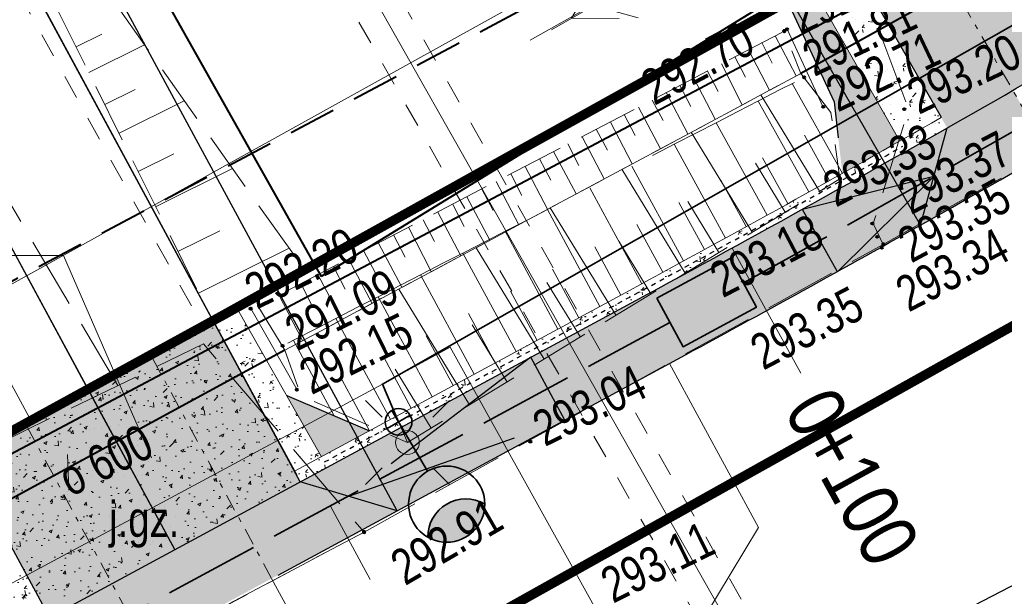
# Model space of a CAD drawing. Header units: metres. Extents: x 7437397 to 7437781, y 5556608 to 5556944.
# Tile 24 of 46: x 7437593 to 7437613, y 5556720 to 5556732. Entities that reach past the tile are written whole.
import ezdxf

# ---------------------------------------------------------------- set-up
doc = ezdxf.new("R2010")
doc.units = ezdxf.units.M
doc.header["$MEASUREMENT"] = 0
for name, pattern in [('0.5_0.5', [1.5, 0.5, -0.5, 0.5]), ('314-500', [2.5, 2, -0.5]), ('BUBZ01-500', [1.75, 1.25, -0.5]), ('DGN Style 2', [6.14715, 3.68829, -2.45886]), ('DGN Style 3', [8.60601, 6.14715, -2.45886]), ('DGN Style 4', [0.717182, 0.358367, -0.179184, 0.000447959, -0.179184]), ('EGBU01-500', [1, 0.5, -0.5]), ('KTCR02-500', [1.5, 1, -0.5]), ('KTJZ01-500', [2, 1.5, -0.5])]:
    doc.linetypes.add(name, pattern=pattern)
doc.layers.get('0').update_dxf_attribs({"color": 250, "lineweight": 5})
for name, color, linetype, lineweight in [('203-Punkt załamania granicy działki nie stabilizowany', 7, 'Continuous', 5), ('521-Kierunek linii-STPOW', 7, 'Continuous', 5), ('_PROJ_WYMIARY', 7, 'Continuous', 9), ('_PROJ_ZAGOSPODAROWANIE', 7, 'Continuous', 13), ('ARCH_HATCH', 7, 'Continuous', 13), ('BUBZ01', 250, 'Continuous', 5), ('BUBZ01_1', 250, 'Continuous', 5), ('BUIB02_01', 250, 'Continuous', 5), ('BUIB05_01', 250, 'Continuous', 5), ('D_balustrada', 7, '0.5_0.5', 30), ('D_kilometraz', 7, 'Continuous', 13), ('D_krawedz swobodna jezdni', 7, 'DGN Style 2', 30), ('D_kraweznik', 7, 'Continuous', 30), ('D_kraweznik obnizony', 7, 'DGN Style 2', 30), ('D_obrzeze', 7, 'Continuous', 30), ('D_opis trasy', 7, 'Continuous', 13), ('D_opisy', 7, 'Continuous', 13), ('D_osie', 7, 'DGN Style 4', 13), ('D_plantowanie', 102, 'DGN Style 2', 30), ('D_pobocze', 7, 'Continuous', 13), ('D_rampa', 7, 'DGN Style 2', 30), ('D_skarpa', 7, 'DGN Style 3', 20), ('D_skarpa-symbol', 7, 'Continuous', 20), ('EGBD03', 250, 'Continuous', 5), ('EGBP04_03', 250, 'Continuous', 5), ('EGBU01', 250, 'Continuous', 5), ('Elektryka_kanalizacja_technologiczna', 240, '314-500', 35), ('Elektryka_oswietlenie_zewnetrzne', 1, 'Continuous', 35), ('Elektryka_studzienki', 1, 'Continuous', 35), ('ELEKTRYKA_TRASY', 1, 'Continuous', 35), ('GAZ', 50, 'Continuous', 30), ('KTJZ01', 250, 'Continuous', 5), ('KTKR01', 250, 'Continuous', 5), ('KTOK05_01', 250, 'Continuous', 5), ('latarnia na słupie lub maszcie (punkt)', 7, 'Continuous', 5), ('MPZP', 250, 'Continuous', 5), ('punkt wysokościowy sztuczny', 7, 'Continuous', 5), ('RTPW01', 250, 'Continuous', 5), ('RTPW02', 250, 'Continuous', 5), ('rzedne dla projektanta', 250, 'Continuous', 5), ('SUPE04', 250, 'Continuous', 5), ('SUPE_01', 250, 'Continuous', 5), ('SUPG_01', 250, 'Continuous', 5), ('SUPT01', 250, 'Continuous', 5), ('SUPT_01', 250, 'Continuous', 5), ('SUSM01', 250, 'Continuous', 5), ('SUSM04_01_E', 250, 'Continuous', 5), ('słup (punkt)', 7, 'Continuous', 5), ('Warstwa 14', 250, 'Continuous', 5)]:
    doc.layers.add(name, color=color, linetype=linetype, lineweight=lineweight)
doc.styles.add('ROMANS', font='arial.ttf', dxfattribs={"width": 0.8})
doc.styles.get("Standard").update_dxf_attribs({"font": 'txt.shx', "width": 0.75})
doc.styles.add('Style-Arial Narrow', font='ARIALN.TTF')
doc.linetypes.add('KTOK05_01-500', pattern='A,3.75,[13,dgnlstyle-rozp_2015.shx,S=0.002778,R=0,X=0,Y=0],3.75', length=7.5)
doc.dimstyles.new('1-500', dxfattribs={"dimscale": 10, "dimtxt": 0.1, "dimasz": 0.07, "dimexe": 0, "dimexo": 0, "dimgap": 0.05, "dimtad": 1, "dimdec": 1, "dimrnd": 0.08, "dimzin": 0, "dimtxsty": 'ROMANS', "dimblk": 'ARCHTICK', "dimcen": 0.02, "dimdle": 0.1, "dimclrt": 256, "dimadec": 0, "dimazin": 0, "dimtfac": 0.666667, "dimtdec": 1, "dimtofl": 0, "dimtmove": 1, "dimatfit": 2, "dimfxl": 0, "dimtolj": 1, "dimtzin": 0, "dimarcsym": 0})
pattern_1 = [(50, (0, 0), (0.7172601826, -0.062752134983), [0.075, -0.825]), (355, (0, 0), (-0.138751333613, 0.7521921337), [0.06, -0.66]), (100.45144446, (0.0598, -0.0052), (0.578508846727, 0.68943999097), [0.063740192, -0.701142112]), (46.1842, (0, 0.2), (1.06724133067, -0.16551928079), [0.1125, -1.2375]), (96.63563549, (0.0889, 0.1862), (0.93466194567, 0.97411860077), [0.095610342, -1.05171376]), (351.18416399, (0, 0.2), (0.93466194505, 0.97411860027), [0.09, -0.990000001]), (21, (0.1, 0.15), (0.59690705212, -0.402618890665), [0.075, -0.825]), (326, (0.1, 0.15), (0.24331533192, 0.725150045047), [0.06, -0.66]), (71.45144474, (0.14974, 0.11645), (0.84022237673, 0.322531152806), [0.06374019, -0.701142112]), (37.5, (0, 0), (0.012159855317, 0.332893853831), [0, -0.652, 0, -0.67, 0, -0.6625]), (7.5, (0, 0), (0.263069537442, 0.394411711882), [0, -0.382, 0, -0.637, 0, -0.2525]), (327.5, (-0.223, 0), (0.5338224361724, -0.022554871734), [0, -0.25, 0, -0.78, 0, -1.035]), (317.5, (-0.323, 0), (0.583186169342, 0.100104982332), [0, -0.325, 0, -0.518, 0, -0.735])]
pattern_2 = [(50, (6534206.0431, 5547046.42424), (0.7172601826, -0.062752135), [0.075, -0.825]), (355, (6534206.0431, 5547046.42424), (-0.1387513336, 0.7521921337), [0.06, -0.66]), (100.45144446, (6534206.1029, 5547046.419), (0.57850884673, 0.68943999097), [0.063740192, -0.701142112]), (46.1842, (6534206.0431, 5547046.6242), (1.0672413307, -0.1655192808), [0.1125, -1.2375]), (96.63563549, (6534206.132, 5547046.6104), (0.9346619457, 0.9741186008), [0.095610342, -1.05171376]), (351.18416399, (6534206.0431, 5547046.6242), (0.934661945, 0.9741186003), [0.09, -0.990000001]), (21, (6534206.1431, 5547046.57424), (0.5969070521, -0.40261889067), [0.075, -0.825]), (326, (6534206.1431, 5547046.57424), (0.2433153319, 0.72515004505), [0.06, -0.66]), (71.45144474, (6534206.19284, 5547046.5407), (0.84022237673, 0.3225311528), [0.06374019, -0.701142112]), (37.5, (6534206.0431, 5547046.42424), (0.01215985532, 0.33289385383), [0, -0.652, 0, -0.67, 0, -0.6625]), (7.5, (6534206.0431, 5547046.42424), (0.26306953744, 0.39441171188), [0, -0.382, 0, -0.637, 0, -0.2525]), (327.5, (6534205.8201, 5547046.42424), (0.53382243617, -0.022554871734), [0, -0.25, 0, -0.78, 0, -1.035]), (317.5, (6534205.7201, 5547046.42424), (0.58318616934, 0.10010498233), [0, -0.325, 0, -0.518, 0, -0.735])]

# ---------------------------------------------------------------- blocks, each defined once
blk = doc.blocks.new('203')
at = {"layer": '203-Punkt załamania granicy działki nie stabilizowany', "linetype": 'Continuous', "lineweight": 13}
h = blk.add_hatch(color=96, dxfattribs=at)
edge = h.paths.add_edge_path()
edge.add_arc((0, 0), 0.45, 0, 360)
blk = doc.blocks.new('PW02')
at = {"layer": 'punkt wysokościowy sztuczny', "linetype": 'Continuous', "lineweight": 13}
h = blk.add_hatch(color=0, dxfattribs=at)
edge = h.paths.add_edge_path()
edge.add_arc((0, 0), 0.45, 0, 360)
blk = doc.blocks.new('521')
at = {"layer": '521-Kierunek linii-STPOW', "color": 30, "linetype": 'Continuous', "lineweight": 13}
for p, q in [((42.5, 0), (35.43, 7.07)), ((7.5, 0), (57.5, 0)), ((29.57, 0), (22.5, -7.07))]:
    blk.add_line(p, q, dxfattribs=at)
blk = doc.blocks.new('SM04')
at = {"layer": 'słup (punkt)', "color": 0, "linetype": 'Continuous', "lineweight": 13}
blk.add_circle((0, 0), 2.5, dxfattribs=at)
blk = doc.blocks.new('SM011')
at = {"layer": 'latarnia na słupie lub maszcie (punkt)', "color": 0, "linetype": 'Continuous', "lineweight": 13}
for p, q in [((-5.3, 5.31), (-8.83, 8.84)), ((5.31, 5.31), (8.84, 8.84)), ((-5.3, -5.3), (-8.83, -8.83)), ((5.31, -5.3), (8.84, -8.83))]:
    blk.add_line(p, q, dxfattribs=at)
blk = doc.blocks.new('SUPE04')
at = {"layer": 'SUPE04', "color": 1, "linetype": 'Continuous', "lineweight": 13}
blk.add_line((5.25, 0), (0.25, 0), dxfattribs=at)
at = {"layer": 'SUPE04', "color": 1, "linetype": 'Continuous', "lineweight": 13, "flags": 128}
blk.add_lwpolyline([(3.9, 0.5), (4.766, 0), (3.9, -0.5)], dxfattribs=at)
blk = doc.blocks.new('slup_oswietleniowy_3')
h = blk.add_hatch(color=256)
h.dxf.hatch_style = 1
h.paths.add_polyline_path([(3, -0.866, 0.267949), (3.5, 0, 0.267949), (3, 0.866, 0.57735)])
for p, q in [((0, 0.35), (0, -0.35)), ((-0.35, 0), (1.5, 0))]:
    blk.add_line(p, q)
for centre, radius in [((2.5, 0), 1), ((0, 0), 0.35)]:
    blk.add_circle(centre, radius)
blk.add_arc((3.5, 0), 1, 120, 240)
blk = doc.blocks.new('_ArchTick')
at = {"color": 0, "linetype": 'ByBlock', "const_width": 0.15}
blk.add_lwpolyline([(-0.5, -0.5), (0.5, 0.5)], dxfattribs=at)
blk = doc.blocks.new('*D53')
at = {"layer": '_PROJ_WYMIARY', "color": 0, "lineweight": -2, "transparency": 16777216}
for p, q in [((7437583.152, 5556736.015), (7437590.18, 5556739.814)), ((7437596.679, 5556725.688), (7437589.301, 5556739.339)), ((7437591.411, 5556722.84), (7437584.032, 5556736.49))]:
    blk.add_line(p, q, dxfattribs=at)
at = {"layer": 'Defpoints', "color": 0}
for p in [(7437589.301, 5556739.339), (7437596.679, 5556725.688), (7437591.411, 5556722.84)]:
    blk.add_point(p, dxfattribs=at)
at = {"layer": '_PROJ_WYMIARY', "color": 0, "lineweight": -2, "transparency": 16777216, "xscale": 0.7000000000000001, "yscale": 0.7000000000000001, "zscale": 0.7000000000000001}
for p, rotation in [((7437589.301, 5556739.339), 28.39336528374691), ((7437584.032, 5556736.49), 208.3933652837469)]:
    blk.add_blockref('_ArchTick', p, dxfattribs=dict(at, rotation=rotation))
at = {"layer": '_PROJ_WYMIARY', "transparency": 16777216, "insert": (7437586.143, 5556738.883), "char_height": 1, "attachment_point": 5, "rotation": 28.3934, "style": 'ROMANS', "bg_fill": 3, "box_fill_scale": 1.25, "bg_fill_color": 256, "bg_fill_true_color": 13158600, "bg_fill_transparency": 0}
blk.add_mtext('\\A1;6,0', dxfattribs=at)
blk = doc.blocks.new('*D54')
at = {"layer": '_PROJ_WYMIARY', "color": 0, "lineweight": -2, "transparency": 16777216}
for p, q in [((7437584.588, 5556733.358), (7437588.982, 5556735.733)), ((7437594.048, 5556724.258), (7437588.102, 5556735.258)), ((7437591.414, 5556722.834), (7437585.468, 5556733.834))]:
    blk.add_line(p, q, dxfattribs=at)
at = {"layer": 'Defpoints', "color": 0}
for p in [(7437588.102, 5556735.258), (7437594.048, 5556724.258), (7437591.414, 5556722.834)]:
    blk.add_point(p, dxfattribs=at)
at = {"layer": '_PROJ_WYMIARY', "transparency": 16777216, "insert": (7437586.262, 5556735.514), "char_height": 1, "attachment_point": 5, "rotation": 28.3934, "style": 'ROMANS', "bg_fill": 3, "box_fill_scale": 1.25, "bg_fill_color": 256, "bg_fill_true_color": 13158600, "bg_fill_transparency": 0}
blk.add_mtext('\\A1;3,0', dxfattribs=at)
at = {"layer": '_PROJ_WYMIARY', "color": 0, "lineweight": -2, "transparency": 16777216, "xscale": 0.7000000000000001, "yscale": 0.7000000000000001, "zscale": 0.7000000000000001}
for p, rotation in [((7437588.102, 5556735.258), 28.39336526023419), ((7437585.468, 5556733.834), 208.3933652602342)]:
    blk.add_blockref('_ArchTick', p, dxfattribs=dict(at, rotation=rotation))
blk = doc.blocks.new('*D59')
at = {"layer": '_PROJ_WYMIARY', "color": 0, "lineweight": -2, "transparency": 16777216}
for p, q in [((7437607.355, 5556749.376), (7437600.259, 5556745.298)), ((7437616.872, 5556730.808), (7437606.488, 5556748.878)), ((7437611.51, 5556727.726), (7437601.126, 5556745.796))]:
    blk.add_line(p, q, dxfattribs=at)
at = {"layer": 'Defpoints', "color": 0}
for p in [(7437601.126, 5556745.796), (7437616.872, 5556730.808), (7437611.51, 5556727.726)]:
    blk.add_point(p, dxfattribs=at)
at = {"layer": '_PROJ_WYMIARY', "color": 0, "lineweight": -2, "transparency": 16777216, "xscale": 0.7000000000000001, "yscale": 0.7000000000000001, "zscale": 0.7000000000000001}
for p, rotation in [((7437606.488, 5556748.878), 29.8838281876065), ((7437601.126, 5556745.796), 209.8838281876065)]:
    blk.add_blockref('_ArchTick', p, dxfattribs=dict(at, rotation=rotation))
at = {"layer": '_PROJ_WYMIARY', "transparency": 16777216, "insert": (7437603.258, 5556748.292), "char_height": 1, "attachment_point": 5, "rotation": 29.8838, "style": 'ROMANS', "bg_fill": 3, "box_fill_scale": 1.25, "bg_fill_color": 256, "bg_fill_true_color": 13158600, "bg_fill_transparency": 0}
blk.add_mtext('\\A1;6,2', dxfattribs=at)
blk = doc.blocks.new('*D60')
at = {"layer": '_PROJ_WYMIARY', "color": 0, "lineweight": -2, "transparency": 16777216}
for p, q in [((7437589.815, 5556743.644), (7437580.148, 5556738.418)), ((7437600.524, 5556721.729), (7437588.936, 5556743.168)), ((7437592.616, 5556717.455), (7437581.028, 5556738.894))]:
    blk.add_line(p, q, dxfattribs=at)
at = {"layer": 'Defpoints', "color": 0}
for p in [(7437581.028, 5556738.894), (7437600.524, 5556721.729), (7437592.616, 5556717.455)]:
    blk.add_point(p, dxfattribs=at)
at = {"layer": '_PROJ_WYMIARY', "color": 0, "lineweight": -2, "transparency": 16777216, "xscale": 0.7000000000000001, "yscale": 0.7000000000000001, "zscale": 0.7000000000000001}
for p, rotation in [((7437588.936, 5556743.168), 28.39336527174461), ((7437581.028, 5556738.894), 208.3933652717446)]:
    blk.add_blockref('_ArchTick', p, dxfattribs=dict(at, rotation=rotation))
at = {"layer": '_PROJ_WYMIARY', "transparency": 16777216, "insert": (7437584.458, 5556741.999), "char_height": 1, "attachment_point": 5, "rotation": 28.3934, "style": 'ROMANS', "bg_fill": 3, "box_fill_scale": 1.25, "bg_fill_color": 256, "bg_fill_true_color": 13158600, "bg_fill_transparency": 0}
blk.add_mtext('\\A1;9,0', dxfattribs=at)
blk = doc.blocks.new('*D63')
at = {"layer": '_PROJ_WYMIARY', "color": 0, "lineweight": -2, "transparency": 16777216}
for p, q in [((7437587.223, 5556734.782), (7437591.617, 5556737.157)), ((7437598.492, 5556722.336), (7437590.737, 5556736.682)), ((7437595.857, 5556720.912), (7437588.102, 5556735.258))]:
    blk.add_line(p, q, dxfattribs=at)
at = {"layer": 'Defpoints', "color": 0}
for p in [(7437590.737, 5556736.682), (7437598.492, 5556722.336), (7437595.857, 5556720.912)]:
    blk.add_point(p, dxfattribs=at)
at = {"layer": '_PROJ_WYMIARY', "color": 0, "lineweight": -2, "transparency": 16777216, "xscale": 0.7000000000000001, "yscale": 0.7000000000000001, "zscale": 0.7000000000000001}
for p, rotation in [((7437590.737, 5556736.682), 28.39336527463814), ((7437588.102, 5556735.258), 208.3933652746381)]:
    blk.add_blockref('_ArchTick', p, dxfattribs=dict(at, rotation=rotation))
at = {"layer": '_PROJ_WYMIARY', "transparency": 16777216, "insert": (7437588.896, 5556736.938), "char_height": 1, "attachment_point": 5, "rotation": 28.3934, "style": 'ROMANS', "bg_fill": 3, "box_fill_scale": 1.25, "bg_fill_color": 256, "bg_fill_true_color": 13158600, "bg_fill_transparency": 0}
blk.add_mtext('\\A1;3,0', dxfattribs=at)

msp = doc.modelspace()

# ---------------------------------------------------------------- hatches: boundary and pattern name
at = {"layer": '_PROJ_ZAGOSPODAROWANIE'}
h = msp.add_hatch(dxfattribs=at)
h.set_pattern_fill('AR-CONC', color=251, scale=0.1, style=0)
h.set_pattern_definition(pattern_1)
h.paths.add_polyline_path([(7437614.7, 5556731.566, 0.000718), (7437615.564, 5556732.07), (7437613.799, 5556735.11), (7437612.907, 5556734.654)])
h = msp.add_hatch(dxfattribs=at)
h.set_pattern_fill('AR-CONC', color=251, scale=0.1, style=0)
h.set_pattern_definition(pattern_1)
h.paths.add_polyline_path([(7437611.947, 5556729.984), (7437610.119, 5556733.2), (7437609.245, 5556732.714), (7437611.077, 5556729.491, 0.000718)])
h = msp.add_hatch(dxfattribs=at)
h.set_pattern_fill('AR-CONC', color=251, scale=0.1, style=0)
h.set_pattern_definition(pattern_1)
h.paths.add_polyline_path([(7437605.413, 5556726.361), (7437605.221, 5556726.257), (7437604.781, 5556726.02), (7437604.341, 5556725.782), (7437603.901, 5556725.544), (7437603.462, 5556725.306), (7437603.022, 5556725.069), (7437602.582, 5556724.831), (7437602.142, 5556724.593), (7437601.702, 5556724.355), (7437601.262, 5556724.118), (7437600.822, 5556723.88), (7437600.383, 5556723.642), (7437599.943, 5556723.404), (7437598.938, 5556722.861), (7437598.373, 5556722.556), (7437598.492, 5556722.336), (7437605.532, 5556726.141, 0.005364), (7437612.071, 5556729.767), (7437611.947, 5556729.984, -0.005364)])
h = msp.add_hatch(dxfattribs=at)
h.set_pattern_fill('AR-CONC', color=251, scale=0.1, style=0)
h.set_pattern_definition(pattern_1)
h.paths.add_polyline_path([(7437597.154, 5556725.993), (7437596.662, 5556725.719), (7437598.373, 5556722.556), (7437598.938, 5556722.861), (7437598.206, 5556724.145)])
h = msp.add_hatch(dxfattribs=at)
h.set_pattern_fill('AR-CONC', color=250, scale=0.1, style=0)
h.set_pattern_definition(pattern_2)
h.paths.add_polyline_path([(7437596.444, 5556725.598), (7437595.353, 5556724.998), (7437597.177, 5556721.625), (7437598.492, 5556722.336), (7437598.373, 5556722.556), (7437596.662, 5556725.719)])
h = msp.add_hatch(dxfattribs=at)
h.set_pattern_fill('AR-CONC', color=250, scale=0.1, style=0)
h.set_pattern_definition(pattern_2)
h.paths.add_polyline_path([(7437595.353, 5556724.998), (7437594.039, 5556724.275), (7437595.857, 5556720.912), (7437597.177, 5556721.625)])
h = msp.add_hatch(dxfattribs=at)
h.set_pattern_fill('AR-CONC', color=250, scale=0.1, style=0)
h.set_pattern_definition(pattern_2)
h.paths.add_polyline_path([(7437594.538, 5556720.198), (7437595.857, 5556720.912), (7437594.039, 5556724.275), (7437592.725, 5556723.552)])
h = msp.add_hatch(dxfattribs=at)
h.set_pattern_fill('AR-CONC', color=250, scale=0.1, style=0)
h.set_pattern_definition(pattern_2)
h.paths.add_polyline_path([(7437592.725, 5556723.552), (7437591.634, 5556722.952), (7437591.414, 5556722.834), (7437593.104, 5556719.708), (7437593.223, 5556719.488), (7437594.538, 5556720.198)])
h = msp.add_hatch(dxfattribs=at)
h.set_pattern_fill('AR-CONC', color=251, scale=0.1, style=0)
h.set_pattern_definition(pattern_1)
h.paths.add_polyline_path([(7437590.752, 5556722.481), (7437590.531, 5556722.363), (7437592.224, 5556719.232), (7437593.104, 5556719.708), (7437591.414, 5556722.834)])
at = {"layer": 'ARCH_HATCH', "linetype": 'Continuous', "lineweight": 35}
h = msp.add_hatch(color=252, dxfattribs=at)
h.dxf.hatch_style = 1
h.paths.add_polyline_path([(7437614.826, 5556731.35), (7437614.7, 5556731.566), (7437612.907, 5556734.654), (7437610.73, 5556733.54), (7437610.119, 5556733.2), (7437611.947, 5556729.984), (7437612.071, 5556729.767, 0.002279)])
h = msp.add_hatch(color=62, dxfattribs=at)
h.dxf.hatch_style = 1
h.paths.add_polyline_path([(7437611.077, 5556729.491), (7437609.245, 5556732.714), (7437608.716, 5556732.42), (7437609.697, 5556730.312), (7437609.871, 5556728.813, 0.000993)])
h = msp.add_hatch(color=252, dxfattribs=at)
h.dxf.hatch_style = 1
h.paths.add_polyline_path([(7437612.071, 5556729.767), (7437611.51, 5556727.726, 0.002209), (7437614.198, 5556729.255), (7437613.45, 5556730.556, -0.00114)])
at = {"layer": 'ARCH_HATCH', "linetype": 'Continuous', "lineweight": 25}
h = msp.add_hatch(color=254, dxfattribs=at)
h.dxf.hatch_style = 1
h.paths.add_polyline_path([(7437605.532, 5556726.141), (7437598.492, 5556722.336), (7437600.524, 5556721.729), (7437606.245, 5556724.822, 0.004295), (7437611.51, 5556727.726), (7437612.071, 5556729.767, -0.005364)])
at = {"layer": 'ARCH_HATCH', "linetype": 'Continuous', "lineweight": 35}
h = msp.add_hatch(color=252, dxfattribs=at)
h.dxf.hatch_style = 1
h.paths.add_polyline_path([(7437596.444, 5556725.598), (7437595.353, 5556724.998), (7437597.177, 5556721.625), (7437598.492, 5556722.336), (7437598.373, 5556722.556), (7437596.662, 5556725.719)])
h = msp.add_hatch(color=252, dxfattribs=at)
h.dxf.hatch_style = 1
h.paths.add_polyline_path([(7437595.353, 5556724.998), (7437594.039, 5556724.275), (7437595.857, 5556720.912), (7437597.177, 5556721.625)])
h = msp.add_hatch(color=252, dxfattribs=at)
h.dxf.hatch_style = 1
h.paths.add_polyline_path([(7437594.538, 5556720.198), (7437595.857, 5556720.912), (7437594.039, 5556724.275), (7437592.725, 5556723.552)])
h = msp.add_hatch(color=62, dxfattribs=at)
h.dxf.hatch_style = 1
h.paths.add_polyline_path([(7437598.206, 5556724.145), (7437598.938, 5556722.861), (7437599.943, 5556723.404), (7437599.204, 5556723.72)])
h = msp.add_hatch(color=252, dxfattribs=at)
h.dxf.hatch_style = 1
h.paths.add_polyline_path([(7437592.725, 5556723.552), (7437591.634, 5556722.952), (7437591.414, 5556722.834), (7437593.104, 5556719.708), (7437593.223, 5556719.488), (7437594.538, 5556720.198)])
h = msp.add_hatch(color=252, dxfattribs=at)
h.dxf.hatch_style = 1
h.paths.add_polyline_path([(7437597.89, 5556720.305), (7437600.524, 5556721.729), (7437598.492, 5556722.336), (7437597.177, 5556721.625)])
h = msp.add_hatch(color=252, dxfattribs=at)
h.dxf.hatch_style = 1
h.paths.add_polyline_path([(7437595.251, 5556718.879), (7437597.89, 5556720.305), (7437597.177, 5556721.625), (7437594.538, 5556720.198)])
h = msp.add_hatch(color=252, dxfattribs=at)
h.dxf.hatch_style = 1
h.paths.add_polyline_path([(7437593.223, 5556719.488), (7437592.616, 5556717.455), (7437595.251, 5556718.879), (7437594.538, 5556720.198)])

# ---------------------------------------------------------------- linework, layer by layer
at = {"layer": '_PROJ_WYMIARY'}
msp.add_lwpolyline([(7437595.366, 5556722.84), (7437593.522, 5556727.087), (7437587.355, 5556727.087)], dxfattribs=at)
at = {"layer": '_PROJ_ZAGOSPODAROWANIE', "linetype": '314-500'}
msp.add_lwpolyline([(7437574.98, 5556714.07, 0.2, 0.2, 0), (7437590.898, 5556722.559, 0.2, 0.2, 0), (7437596.853, 5556725.825, 0.2, 0.2, 0), (7437609.876, 5556733.065, 0.2, 0.2, 0), (7437612.907, 5556734.654, 0.2, 0.2, 0), (7437631.127, 5556743.978, 0.2, 0.2, 0), (7437638.748, 5556748.16, 0.2, 0.2, 0), (7437651.337, 5556755.099, 0.2, 0.2, 0), (7437661.046, 5556760.397, 0.2, 0.2, 0), (7437671.575, 5556766.01, 0.2, 0.2, 0), (7437677.838, 5556769.349, 0.2, 0.2, 0), (7437680.108, 5556770.559, 0.2, 0.2, 0), (7437683.04, 5556776.81, 0.2, 0.2, 0), (7437685.856, 5556778.354, 0.2, 0.2, 0), (7437690.99, 5556768.992, 0.2, 0.2, 0), (7437515.52, 5556670.824, 0, 0, 0)], format="xyseb", dxfattribs=at)
at = {"layer": 'BUBZ01', "color": 7, "linetype": 'BUBZ01-500', "lineweight": 13}
msp.add_line((7437588.743, 5556741.608), (7437596.557, 5556725.896), dxfattribs=at)
at = {"layer": 'BUBZ01', "color": 7, "linetype": 'BUBZ01-500', "lineweight": 13, "flags": 128}
msp.add_lwpolyline([(7437598.347, 5556727.113), (7437592.854, 5556734.848), (7437589.089, 5556741.797)], dxfattribs=at)
for points in [[(7437598.17, 5556725.1), (7437597.6, 5556726.03), (7437608.65, 5556731.8), (7437609, 5556730.91), (7437598.17, 5556725.1)], [(7437598.17, 5556725.1), (7437609, 5556730.91), (7437609.63, 5556730.09), (7437609.82, 5556728.7), (7437600.74, 5556723.16), (7437598.5, 5556724.15), (7437598.17, 5556725.1)]]:
    msp.add_lwpolyline(points, close=True, dxfattribs=at)
at = {"layer": 'BUBZ01', "color": 7, "linetype": 'Continuous', "lineweight": 13, "flags": 128}
for points in [[(7437608.46, 5556731.7), (7437608.9, 5556730.86)], [(7437607.9, 5556731.41), (7437608.34, 5556730.56)], [(7437608.18, 5556731.56), (7437608.4, 5556731.13)], [(7437607.61, 5556731.26), (7437607.84, 5556730.83)], [(7437607.33, 5556731.11), (7437607.77, 5556730.25)], [(7437606.75, 5556730.81), (7437607.2, 5556729.95)], [(7437607.04, 5556730.96), (7437607.26, 5556730.53)], [(7437606.46, 5556730.66), (7437606.69, 5556730.22)], [(7437605.88, 5556730.35), (7437606.11, 5556729.92)], [(7437606.17, 5556730.51), (7437606.63, 5556729.64)], [(7437609.39, 5556728.44), (7437608.16, 5556730.46)], [(7437605.59, 5556730.2), (7437606.05, 5556729.33)], [(7437605.29, 5556730.05), (7437605.52, 5556729.61)], [(7437604.7, 5556729.74), (7437604.94, 5556729.3)], [(7437605, 5556729.89), (7437605.46, 5556729.01)], [(7437604.41, 5556729.58), (7437604.87, 5556728.7)], [(7437607.98, 5556727.58), (7437606.7, 5556729.68)], [(7437604.11, 5556729.43), (7437604.34, 5556728.98)], [(7437603.51, 5556729.12), (7437603.75, 5556728.67)], [(7437603.81, 5556729.27), (7437604.28, 5556728.38)], [(7437603.21, 5556728.96), (7437603.68, 5556728.06)], [(7437606.57, 5556726.72), (7437605.24, 5556728.9)], [(7437608.67, 5556728), (7437608.05, 5556729.03)], [(7437602.91, 5556728.8), (7437603.14, 5556728.35)], [(7437602.6, 5556728.64), (7437603.08, 5556727.73)], [(7437601.99, 5556728.32), (7437602.47, 5556727.41)], [(7437602.3, 5556728.48), (7437602.54, 5556728.03)], [(7437601.69, 5556728.16), (7437601.93, 5556727.7)], [(7437605.12, 5556725.83), (7437603.74, 5556728.09)], [(7437607.28, 5556727.15), (7437606.63, 5556728.22)], [(7437601.38, 5556728), (7437601.86, 5556727.08)], [(7437600.76, 5556727.68), (7437601.24, 5556726.75)], [(7437601.07, 5556727.84), (7437601.31, 5556727.38)], [(7437600.45, 5556727.52), (7437600.69, 5556727.05)], [(7437600.13, 5556727.35), (7437600.62, 5556726.42)], [(7437603.61, 5556724.91), (7437602.18, 5556727.25)], [(7437605.85, 5556726.28), (7437605.18, 5556727.39)], [(7437599.82, 5556727.19), (7437600.07, 5556726.72)], [(7437599.19, 5556726.86), (7437599.43, 5556726.38)], [(7437599.5, 5556727.02), (7437600, 5556726.08)], [(7437598.86, 5556726.69), (7437599.36, 5556725.74)], [(7437598.5, 5556726.5), (7437598.75, 5556726.02)], [(7437604.37, 5556725.37), (7437603.67, 5556726.52)], [(7437598.04, 5556726.26), (7437598.54, 5556725.3)], [(7437602.04, 5556723.95), (7437600.56, 5556726.38)], [(7437602.83, 5556724.44), (7437602.1, 5556725.63)], [(7437601.24, 5556723.46), (7437600.48, 5556724.7)]]:
    msp.add_lwpolyline(points, dxfattribs=at)
at = {"layer": 'BUBZ01_1', "color": 7, "linetype": 'Continuous', "lineweight": 13}
for p, q in [((7437594.328, 5556731.739), (7437593.786, 5556731.469)), ((7437595.222, 5556731.513), (7437594.053, 5556730.932)), ((7437595.024, 5556730.577), (7437594.387, 5556730.26)), ((7437596.057, 5556730.337), (7437594.687, 5556729.656)), ((7437595.836, 5556729.222), (7437595.088, 5556728.85)), ((7437597.069, 5556728.914), (7437595.455, 5556728.112)), ((7437596.803, 5556727.609), (7437595.923, 5556727.172)), ((7437598.255, 5556727.243), (7437596.357, 5556726.299))]:
    msp.add_line(p, q, dxfattribs=at)
at = {"layer": 'BUIB02_01', "color": 7, "linetype": 'Continuous', "lineweight": 13}
for p, q in [((7437608.71, 5556731.84), (7437609.47, 5556730.206)), ((7437598.423, 5556724.269), (7437597.452, 5556725.974))]:
    msp.add_line(p, q, dxfattribs=at)
at = {"layer": 'BUIB02_01', "color": 212, "linetype": 'Continuous', "lineweight": 40, "flags": 128}
msp.add_lwpolyline([(7437471.018, 5556680.168), (7437490.105, 5556682.798), (7437506.941, 5556685.963), (7437514.516, 5556687.29), (7437530.92, 5556693.586), (7437543.72, 5556699.172), (7437579.76, 5556716.205), (7437631.582, 5556743.722), (7437615.039, 5556772.576)], dxfattribs=at)
at = {"layer": 'BUIB05_01', "color": 7, "linetype": 'Continuous', "lineweight": 40}
for p, q in [((7437615.48, 5556734.52), (7437609, 5556730.91)), ((7437598.17, 5556725.1), (7437589.43, 5556720.35))]:
    msp.add_line(p, q, dxfattribs=at)
at = {"layer": 'D_balustrada', "ltscale": 0.1, "flags": 128}
msp.add_lwpolyline([(7437599, 5556722.752), (7437605.473, 5556726.251, 0.004646), (7437611.139, 5556729.383)], format="xyb", dxfattribs=at)
at = {"layer": 'D_kilometraz', "flags": 128}
for points in [[(7437608.999, 5556724.614), (7437607.555, 5556727.244)], [(7437599.96, 5556720.287), (7437599.127, 5556721.827)]]:
    msp.add_lwpolyline(points, dxfattribs=at)
at = {"layer": 'D_krawedz swobodna jezdni'}
for p, q in [((7437610.119, 5556733.2), (7437612.071, 5556729.767)), ((7437611.51, 5556727.726), (7437612.071, 5556729.767)), ((7437591.634, 5556722.952), (7437596.444, 5556725.598)), ((7437596.662, 5556725.719), (7437598.492, 5556722.336)), ((7437595.857, 5556720.912), (7437594.039, 5556724.275)), ((7437591.414, 5556722.834), (7437593.223, 5556719.488)), ((7437600.524, 5556721.729), (7437598.492, 5556722.336))]:
    msp.add_line(p, q, dxfattribs=at)
at = {"layer": 'D_kraweznik'}
msp.add_line((7437600.524, 5556721.729), (7437606.245, 5556724.822), dxfattribs=at)
msp.add_arc((7437439.812, 5557032.718), 350, 298.39337, 299.37761, dxfattribs=at)
at = {"layer": 'D_kraweznik obnizony'}
msp.add_line((7437592.616, 5556717.455), (7437600.524, 5556721.729), dxfattribs=at)
msp.add_arc((7437439.812, 5557032.718), 350, 299.37761, 300.39004, dxfattribs=at)
at = {"layer": 'D_obrzeze'}
msp.add_line((7437562.402, 5556702.828), (7437605.532, 5556726.141), dxfattribs=at)
msp.add_arc((7437439.812, 5557032.718), 348.5, 298.39337, 301.22152, dxfattribs=at)
at = {"layer": 'D_opis trasy'}
msp.add_line((7437606.579, 5556718.847), (7437608.109, 5556721.374), dxfattribs=at)
at = {"layer": 'D_opis trasy', "flags": 128}
msp.add_lwpolyline([(7437606.245, 5556724.822), (7437608.109, 5556721.374)], dxfattribs=at)
at = {"layer": 'D_opisy'}
msp.add_line((7437597.89, 5556720.305), (7437609.132, 5556699.508), dxfattribs=at)
at = {"layer": 'D_osie'}
for p, q in [((7437614.198, 5556729.255), (7437611.513, 5556733.927)), ((7437597.89, 5556720.305), (7437595.353, 5556724.998)), ((7437595.251, 5556718.879), (7437592.72, 5556723.562))]:
    msp.add_line(p, q, dxfattribs=at)
at = {"layer": 'D_plantowanie'}
msp.add_line((7437598.206, 5556724.145), (7437599.943, 5556723.404), dxfattribs=at)
at = {"layer": 'D_plantowanie', "flags": 128}
msp.add_lwpolyline([(7437609.245, 5556732.714), (7437608.716, 5556732.42), (7437609.697, 5556730.312), (7437609.871, 5556728.813)], dxfattribs=at)
at = {"layer": 'D_pobocze', "flags": 128}
for points in [[(7437610.119, 5556733.2), (7437609.245, 5556732.714), (7437611.077, 5556729.491)], [(7437596.444, 5556725.598), (7437597.154, 5556725.993), (7437598.938, 5556722.861)]]:
    msp.add_lwpolyline(points, dxfattribs=at)
msp.add_lwpolyline([(7437598.373, 5556722.556), (7437605.413, 5556726.361, 0.005364), (7437611.947, 5556729.984)], format="xyb", dxfattribs=at)
at = {"layer": 'D_rampa'}
for p, q in [((7437611.79, 5556728.747), (7437609.031, 5556728.052)), ((7437609.767, 5556726.745), (7437611.79, 5556728.747)), ((7437609.767, 5556726.745), (7437609.031, 5556728.052)), ((7437603.33, 5556724.951), (7437599.508, 5556722.032)), ((7437604.043, 5556723.631), (7437603.33, 5556724.951)), ((7437599.508, 5556722.032), (7437604.043, 5556723.631))]:
    msp.add_line(p, q, dxfattribs=at)
at = {"layer": 'D_skarpa', "flags": 128}
msp.add_lwpolyline([(7437598.233, 5556725.246), (7437598.375, 5556725.321), (7437598.82, 5556725.55), (7437599.264, 5556725.779), (7437599.709, 5556726.008), (7437600.154, 5556726.237), (7437600.598, 5556726.466), (7437601.043, 5556726.695), (7437601.487, 5556726.924), (7437601.932, 5556727.153), (7437602.376, 5556727.382), (7437602.821, 5556727.611), (7437603.266, 5556727.84), (7437603.71, 5556728.069), (7437604.155, 5556728.298), (7437604.596, 5556728.526), (7437605.036, 5556728.752), (7437605.475, 5556728.978), (7437605.915, 5556729.205), (7437606.354, 5556729.431), (7437606.794, 5556729.658), (7437607.234, 5556729.884), (7437607.673, 5556730.111), (7437608.113, 5556730.337), (7437608.553, 5556730.564), (7437608.865, 5556730.724)], dxfattribs=at)
at = {"layer": 'D_skarpa-symbol', "flags": 128}
for points in [[(7437609.871, 5556728.813), (7437608.816, 5556730.699)], [(7437609.166, 5556728.422), (7437608.103, 5556730.332)], [(7437608.292, 5556727.937), (7437607.219, 5556729.877)], [(7437609.603, 5556728.665), (7437609.074, 5556729.612)], [(7437607.416, 5556727.454), (7437606.338, 5556729.423)], [(7437608.729, 5556728.18), (7437608.195, 5556729.142)], [(7437606.538, 5556726.975), (7437605.452, 5556728.967)], [(7437605.66, 5556726.496), (7437604.566, 5556728.51)], [(7437607.854, 5556727.694), (7437607.316, 5556728.672)], [(7437606.977, 5556727.214), (7437606.436, 5556728.204)], [(7437604.781, 5556726.02), (7437603.681, 5556728.054)], [(7437606.099, 5556726.735), (7437605.555, 5556727.737)], [(7437603.901, 5556725.544), (7437602.792, 5556727.596)], [(7437605.221, 5556726.257), (7437604.672, 5556727.27)], [(7437603.022, 5556725.069), (7437601.903, 5556727.138)], [(7437602.142, 5556724.593), (7437601.014, 5556726.68)], [(7437604.341, 5556725.782), (7437603.789, 5556726.804)], [(7437601.262, 5556724.118), (7437600.124, 5556726.222)], [(7437603.462, 5556725.306), (7437602.904, 5556726.337)], [(7437602.582, 5556724.831), (7437602.02, 5556725.87)], [(7437600.383, 5556723.642), (7437599.235, 5556725.764)], [(7437601.702, 5556724.355), (7437601.136, 5556725.403)], [(7437599.204, 5556723.72), (7437598.346, 5556725.306)], [(7437600.822, 5556723.88), (7437600.251, 5556724.937)], [(7437599.943, 5556723.404), (7437599.367, 5556724.47)]]:
    msp.add_lwpolyline(points, dxfattribs=at)
at = {"layer": 'EGBD03', "color": 96, "linetype": 'Continuous', "lineweight": 13}
msp.add_line((7437577.075, 5556752.688), (7437592.85, 5556723.6), dxfattribs=at)
at = {"layer": 'EGBD03', "color": 96, "linetype": 'Continuous', "lineweight": 13, "flags": 128}
for points in [[(7437610.73, 5556733.54), (7437592.85, 5556723.6)], [(7437574.98, 5556714.07), (7437592.85, 5556723.6)]]:
    msp.add_lwpolyline(points, dxfattribs=at)
at = {"layer": 'EGBU01', "color": 96, "linetype": 'EGBU01-500', "lineweight": 13}
msp.add_line((7437580.51, 5556754.487), (7437596.444, 5556725.598), dxfattribs=at)
at = {"layer": 'EGBU01', "color": 96, "linetype": 'EGBU01-500', "lineweight": 13, "flags": 128}
for points in [[(7437592.85, 5556723.6), (7437610.73, 5556733.54)], [(7437610.73, 5556733.54), (7437592.85, 5556723.6)], [(7437574.98, 5556714.07), (7437592.85, 5556723.6)], [(7437592.85, 5556723.6), (7437574.98, 5556714.07)]]:
    msp.add_lwpolyline(points, dxfattribs=at)
at = {"layer": 'Elektryka_kanalizacja_technologiczna'}
msp.add_line((7437562.759, 5556702.168), (7437606.252, 5556725.682), dxfattribs=at)
msp.add_arc((7437418.516, 5557069.744), 391.962, 298.87475, 300.33737, dxfattribs=at)
at = {"layer": 'Elektryka_studzienki'}
msp.add_lwpolyline([(7437605.977, 5556726.192), (7437607.518, 5556727.022), (7437608.068, 5556726.001), (7437606.527, 5556725.171)], close=True, dxfattribs=at)
at = {"layer": 'ELEKTRYKA_TRASY', "linetype": 'Continuous'}
msp.add_lwpolyline([(7437600.555, 5556723.593), (7437600.216, 5556724.388), (7437623.608, 5556737.72), (7437624.016, 5556736.97)], dxfattribs=at)
at = {"layer": 'GAZ', "linetype": '0.5_0.5', "lineweight": 20}
for points in [[(7437597.633, 5556737.704), (7437616.86, 5556703.802)], [(7437596.763, 5556737.21), (7437615.99, 5556703.309)]]:
    msp.add_lwpolyline(points, dxfattribs=at)
at = {"layer": 'KTJZ01', "color": 7, "linetype": 'KTJZ01-500', "lineweight": 13, "flags": 128}
for points in [[(7437487.24, 5556665.88), (7437500.01, 5556668.65), (7437509.93, 5556671.34), (7437514.81, 5556672.66), (7437528.54, 5556677.57), (7437546.18, 5556685.08), (7437562.31, 5556693.39), (7437575.78, 5556700.17), (7437584.6, 5556705.2), (7437599.33, 5556712.79), (7437607.41, 5556717.03), (7437624.22, 5556725.75), (7437636.91, 5556731.79), (7437639.91, 5556733.3), (7437648.13, 5556737.1), (7437664.08, 5556744.94), (7437674.41, 5556750.47), (7437695.47, 5556762.01), (7437726.23, 5556778.98), (7437745.592, 5556790.579), (7437740.524, 5556799.89), (7437726.071, 5556794.065), (7437721.424, 5556793.261), (7437718.653, 5556793.684), (7437716.454, 5556794.853), (7437714.78, 5556796.65), (7437713.44, 5556798.18), (7437704.05, 5556814.76), (7437696.46, 5556806.77), (7437698.53, 5556806.84), (7437700.74, 5556806.26), (7437702.79, 5556804.94), (7437704.06, 5556803.16), (7437709.44, 5556793.77), (7437711.44, 5556790.12), (7437712.13, 5556787.63), (7437712.21, 5556785.35), (7437711.59, 5556783.66), (7437709.87, 5556781.76), (7437701.28, 5556777.09), (7437699.42, 5556776.48), (7437697.78, 5556776.19), (7437695.76, 5556776.41), (7437693.65, 5556777.51), (7437692.09, 5556778.89), (7437690.49, 5556781.22), (7437685.25, 5556778.28), (7437686.1, 5556775.03), (7437686.085, 5556773.72), (7437685.81, 5556772.51), (7437685.3, 5556771.32), (7437684.475, 5556769.98), (7437683.43, 5556768.68), (7437682.12, 5556767.23), (7437680.52, 5556765.9), (7437679.609, 5556765.424), (7437667.4, 5556758.73), (7437656.58, 5556752.94), (7437646.03, 5556747.24), (7437635.04, 5556741.31), (7437625.46, 5556735.97), (7437617.31, 5556731.03), (7437610.73, 5556727.32), (7437599.83, 5556721.28), (7437592.56, 5556717.41), (7437581.48, 5556711.39), (7437572.19, 5556706.38), (7437570.63, 5556705.57), (7437559.43, 5556699.57), (7437555.27, 5556697.37), (7437547.58, 5556693.6), (7437542.1, 5556690.99), (7437536.78, 5556688.64), (7437527.13, 5556684.56), (7437524.75, 5556685.69), (7437522.99, 5556687.15), (7437521.44, 5556689.45), (7437520.46, 5556691.39), (7437515.43, 5556689.51), (7437516.09, 5556686.202), (7437515.98, 5556684.5), (7437514.73, 5556681.38), (7437513.55, 5556680.28), (7437512.1, 5556679.32), (7437507.87, 5556678.13), (7437498.81, 5556675.82), (7437492.9, 5556674.29)], [(7437594.659, 5556724.356), (7437582.391, 5556745.139), (7437577.777, 5556753.056)]]:
    msp.add_lwpolyline(points, dxfattribs=at)
for points in [[(7437610.36, 5556732.56), (7437613.5, 5556734.74), (7437614.84, 5556732.74), (7437615.69, 5556732.04), (7437616.36, 5556731.68), (7437617.04, 5556731.4), (7437617.31, 5556731.03), (7437610.73, 5556727.32), (7437610.52, 5556727.76), (7437611.26, 5556730.17), (7437610.36, 5556732.56)], [(7437592.07, 5556717.16), (7437591.66, 5556722.9), (7437596.46, 5556725.23), (7437599.83, 5556721.28), (7437592.07, 5556717.16)]]:
    msp.add_lwpolyline(points, close=True, dxfattribs=at)
at = {"layer": 'KTKR01', "color": 7, "linetype": 'Continuous', "lineweight": 30, "flags": 128}
msp.add_lwpolyline([(7437599.33, 5556712.79), (7437607.41, 5556717.03), (7437624.22, 5556725.75)], dxfattribs=at)
at = {"layer": 'KTOK05_01', "color": 7, "linetype": 'KTOK05_01-500', "lineweight": 40, "flags": 128}
for points in [[(7437591.05, 5556740.64), (7437598.93, 5556726.65)], [(7437609.14, 5556732.92), (7437598.93, 5556726.65)]]:
    msp.add_lwpolyline(points, dxfattribs=at)
at = {"layer": 'MPZP', "color": 212, "linetype": 'KTCR02-500', "lineweight": 40, "flags": 128}
msp.add_lwpolyline([(7437738.295, 5556803.984), (7437715.191, 5556791.784), (7437661.349, 5556763.226), (7437574.511, 5556717.006), (7437530.05, 5556696.506), (7437525.798, 5556698.029), (7437514.19, 5556719.761)], dxfattribs=at)
at = {"layer": 'rzedne dla projektanta', "color": 7, "linetype": 'Continuous', "lineweight": 40}
for centre in [(7437608.71, 5556731.84), (7437609.07, 5556730.83), (7437609.47, 5556730.21), (7437611.17, 5556730.16), (7437611.06, 5556728.84), (7437610.5, 5556727.76), (7437610.6, 5556727.48), (7437610.7, 5556727.25), (7437597.45, 5556725.97), (7437598.12, 5556725.19), (7437598.42, 5556724.27), (7437603.32, 5556723.18)]:
    msp.add_circle(centre, 0.0225, dxfattribs=at)
at = {"layer": 'SUPE_01', "color": 1, "linetype": 'Continuous', "lineweight": 13}
msp.add_line((7437600.216, 5556724.388), (7437600.74, 5556723.16), dxfattribs=at)
at = {"layer": 'SUPE_01', "color": 1, "linetype": 'Continuous', "lineweight": 13, "flags": 128}
for points in [[(7437601.635, 5556725.162), (7437600.216, 5556724.388), (7437574.398, 5556710.521), (7437552.37, 5556698.835), (7437529.759, 5556688.702), (7437521.807, 5556691.71), (7437513.451, 5556689.173), (7437513.22, 5556690)], [(7437622.632, 5556685.942), (7437615.073, 5556700.991), (7437601.635, 5556725.162)]]:
    msp.add_lwpolyline(points, dxfattribs=at)
at = {"layer": 'SUPG_01', "color": 52, "linetype": 'Continuous', "lineweight": 13}
msp.add_line((7437616.425, 5556703.555), (7437597.224, 5556737.471), dxfattribs=at)
at = {"layer": 'SUPT_01', "color": 30, "linetype": 'Continuous', "lineweight": 13, "flags": 128}
msp.add_lwpolyline([(7437624.834, 5556744.449), (7437603.973, 5556732.899), (7437579.114, 5556719.1), (7437574.314, 5556716.425), (7437544.39, 5556702.175), (7437531.441, 5556696.093), (7437491.469, 5556686.466), (7437485.362, 5556685.024)], dxfattribs=at)
at = {"layer": 'Warstwa 14', "color": 7, "linetype": 'Continuous', "lineweight": 13}
msp.add_line((7437593.63, 5556722.16), (7437593.606, 5556722.911), dxfattribs=at)

# ---------------------------------------------------------------- block references
at = {"layer": 'EGBP04_03', "color": 96, "linetype": 'Continuous', "lineweight": 13, "xscale": 0.1, "yscale": 0.1, "zscale": 0.1}
msp.add_blockref('203', (7437592.85, 5556723.6), dxfattribs=at)
at = {"layer": 'Elektryka_oswietlenie_zewnetrzne', "linetype": 'Continuous', "xscale": 0.8, "yscale": 0.8, "zscale": 0.001, "rotation": 300.3159171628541}
msp.add_blockref('slup_oswietleniowy_3', (7437600.555, 5556723.593), dxfattribs=at)
at = {"layer": 'RTPW02', "color": 7, "linetype": 'Continuous', "lineweight": 13, "xscale": 0.1, "yscale": 0.1, "zscale": 0.1}
for p in [(7437608.65, 5556731.8), (7437609.82, 5556728.7), (7437610.73, 5556727.32), (7437599.83, 5556721.28)]:
    msp.add_blockref('PW02', p, dxfattribs=at)
at = {"layer": 'SUPE04', "color": 1, "linetype": 'Continuous', "lineweight": 13, "rotation": 209.8210000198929}
msp.add_blockref('SUPE04', (7437608.32, 5556734.44), dxfattribs=at)
at = {"layer": 'SUPT01', "color": 30, "linetype": 'Continuous', "lineweight": 13, "xscale": 0.1, "yscale": 0.1, "zscale": 0.1, "rotation": 209.493}
msp.add_blockref('521', (7437608.32, 5556734.44), dxfattribs=at)
at = {"layer": 'SUSM01', "color": 7, "linetype": 'Continuous', "lineweight": 13, "xscale": 0.1, "yscale": 0.1, "zscale": 0.1}
msp.add_blockref('SM011', (7437600.74, 5556723.16), dxfattribs=at)
at = {"layer": 'SUSM04_01_E', "color": 7, "linetype": 'Continuous', "lineweight": 13, "xscale": 0.1, "yscale": 0.1, "zscale": 0.1}
msp.add_blockref('SM04', (7437600.74, 5556723.16), dxfattribs=at)

# ---------------------------------------------------------------- texts
at = {"layer": 'D_kilometraz', "insert": (7437609.678, 5556724.417), "char_height": 1.2, "attachment_point": 1, "rotation": 298.7722, "line_spacing_factor": 1.6, "style": 'Style-Arial Narrow'}
msp.add_mtext('0+100', dxfattribs=at)
at = {"layer": 'KTJZ01', "color": 7, "linetype": 'Continuous', "lineweight": 13, "insert": (7437594.48, 5556720.95), "char_height": 0.75, "attachment_point": 7, "line_spacing_factor": 0.6}
msp.add_mtext('\\FWORKING_1250;\\H1x;\\W0.8;j.gz.', dxfattribs=at)
at = {"layer": 'RTPW01', "color": 7, "linetype": 'Continuous', "lineweight": 13, "char_height": 0.75, "attachment_point": 7, "line_spacing_factor": 0.6}
for s, insert, rotation in [('\\FWORKING_1250;\\H1x;\\W0.8;292.70', (7437605.927, 5556730.219), 27.925), ('\\FWORKING_1250;\\H1x;\\W0.8;293.18', (7437607.365, 5556726.178), 27.499), ('\\FWORKING_1250;\\H1x;\\W0.8;293.35', (7437608.216, 5556724.659), 27.662), ('\\FWORKING_1250;\\H1x;\\W0.8;292.91', (7437600.696, 5556720.134), 30.228)]:
    msp.add_mtext(s, dxfattribs=dict(at, insert=insert, rotation=rotation))
at = {"layer": 'rzedne dla projektanta', "color": 7, "linetype": 'Continuous', "lineweight": 0, "char_height": 0.75, "attachment_point": 7, "line_spacing_factor": 0.6}
for s, insert, rotation in [('\\FWORKING_1250;\\H1x;\\W0.8; 292.65', (7437608.817, 5556731.614), 25.4419), ('\\FWORKING_1250;\\H1x;\\W0.8; 291.81', (7437609.083, 5556730.73), 25.4419), ('\\FWORKING_1250;\\H1x;\\W0.8; 292.71', (7437609.577, 5556729.984), 25.4419), ('\\FWORKING_1250;\\H1x;\\W0.8; 293.20', (7437611.277, 5556729.934), 25.4419), ('\\FWORKING_1250;\\H1x;\\W0.8; 293.33', (7437609.542, 5556727.979), 27.5764), ('\\FWORKING_1250;\\H1x;\\W0.8; 293.37', (7437611.119, 5556727.821), 27.5764), ('\\FWORKING_1250;\\H1x;\\W0.8; 293.35', (7437611.126, 5556726.803), 28.3977), ('\\FWORKING_1250;\\H1x;\\W0.8; 292.20', (7437597.382, 5556725.84), 26.1937), ('\\FWORKING_1250;\\H1x;\\W0.8; 293.34', (7437611.07, 5556725.776), 27.5817), ('\\FWORKING_1250;\\H1x;\\W0.8; 291.09', (7437598.23, 5556724.966), 26.1937), ('\\FWORKING_1250;\\H1x;\\W0.8; 292.15', (7437598.53, 5556724.046), 26.1937), ('\\FWORKING_1250;\\H1x;\\W0.8; 293.04', (7437603.43, 5556722.956), 26.1937), ('\\FWORKING_1250;\\H1x;\\W0.8; 293.11', (7437604.86, 5556719.666), 26.1937)]:
    msp.add_mtext(s, dxfattribs=dict(at, insert=insert, rotation=rotation))
at = {"layer": 'Warstwa 14', "color": 7, "linetype": 'Continuous', "lineweight": 13, "insert": (7437593.675, 5556722.001), "char_height": 0.75, "attachment_point": 7, "rotation": 26.3842, "line_spacing_factor": 0.6}
msp.add_mtext('\\FWORKING_1250;\\H1x;\\W0.8;o 600', dxfattribs=at)

# ---------------------------------------------------------------- next in the draw order: dimensions: what is measured, and where the dimension line sits
at = {"layer": '_PROJ_WYMIARY'}
for p1, p2, distance, picture, middle in [((7437616.872, 5556730.808), (7437611.51, 5556727.726), -20.841, '*D59', (7437603.258, 5556748.292)), ((7437591.411, 5556722.84), (7437596.679, 5556725.688), 15.517, '*D53', (7437586.143, 5556738.883))]:
    dim = msp.add_aligned_dim(p1=p1, p2=p2, distance=distance, dimstyle='1-500', dxfattribs=at)
    dim.commit()
    dim.dimension.update_dxf_attribs({"geometry": picture, "text_midpoint": middle})

# ---------------------------------------------------------------- next in the draw order: dimensions: what is measured, and where the dimension line sits
dim = msp.add_linear_dim(base=(7437588.102, 5556735.258), p1=(7437591.414, 5556722.834), p2=(7437594.048, 5556724.258), angle=28.3934, dimstyle='1-500', dxfattribs=at)
dim.commit()
dim.dimension.update_dxf_attribs({"geometry": '*D54', "text_midpoint": (7437586.785, 5556734.546), "dimtype": 161})

# ---------------------------------------------------------------- next in the draw order: dimensions: what is measured, and where the dimension line sits
dim = msp.add_aligned_dim(p1=(7437600.524, 5556721.729), p2=(7437592.616, 5556717.455), distance=-24.371, dimstyle='1-500', dxfattribs=at)
dim.commit()
dim.dimension.update_dxf_attribs({"geometry": '*D60', "text_midpoint": (7437584.458, 5556741.999)})

# ---------------------------------------------------------------- next in the draw order: dimensions: what is measured, and where the dimension line sits
dim = msp.add_aligned_dim(p1=(7437595.857, 5556720.912), p2=(7437598.492, 5556722.336), distance=16.308, dimstyle='1-500', dxfattribs=at)
dim.commit()
dim.dimension.update_dxf_attribs({"geometry": '*D63', "text_midpoint": (7437588.896, 5556736.938)})

doc.saveas('drawing.dxf')
